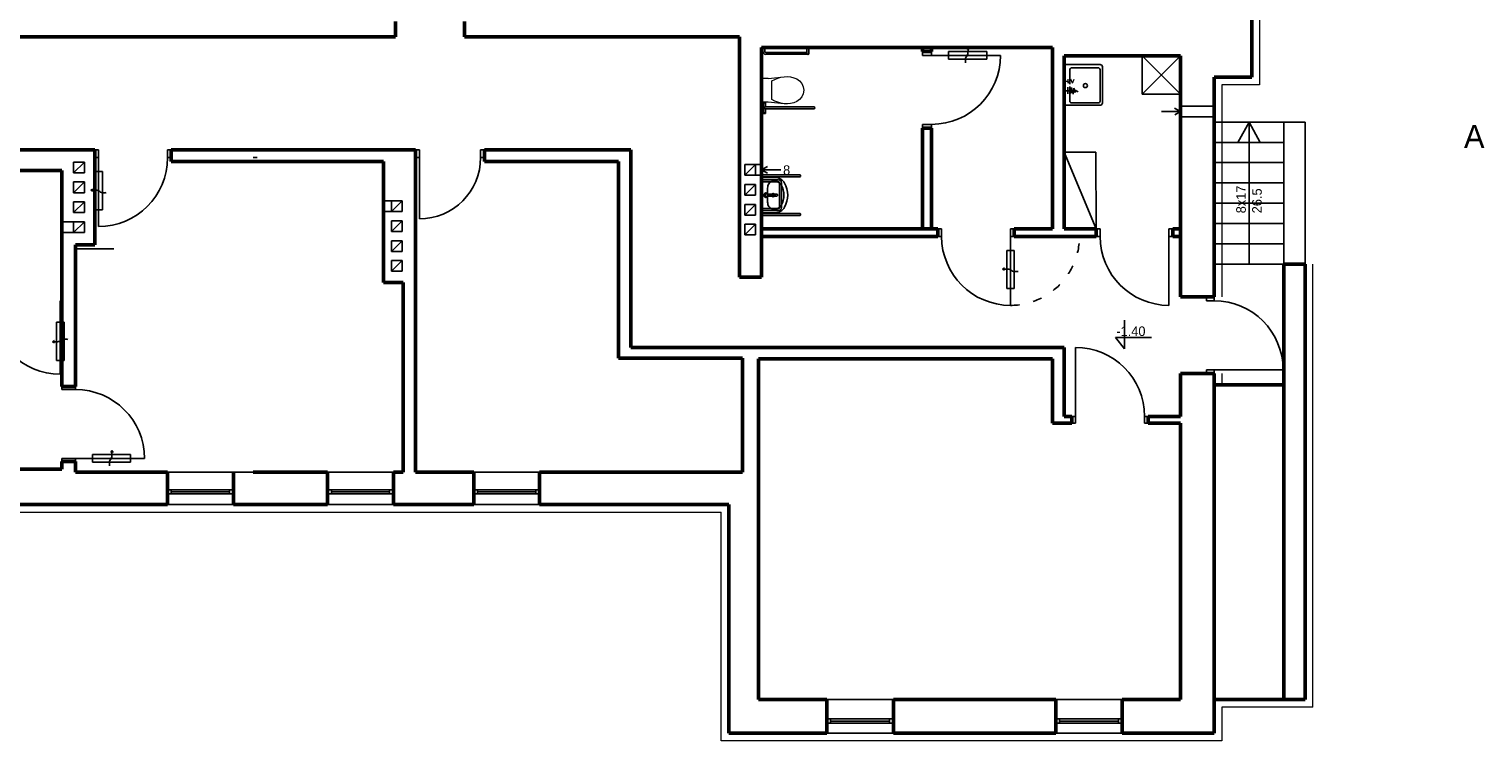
# Model space of a CAD drawing. Header units: millimetres. Extents: x 10990 to 23188, y -38075 to -27370.
# Tile 8 of 29: x 14418 to 16316, y -29584 to -28654. Entities that reach past the tile are written whole.
import ezdxf

# ---------------------------------------------------------------- set-up
doc = ezdxf.new("R2010")
doc.units = ezdxf.units.MM
doc.linetypes.add('ACAD_ISO03W100', pattern=[30, 12, -18])
for name, color, linetype in [('A-Instal-G', 7, 'Continuous'), ('A-KomentNotOdn-T', 3, 'Continuous'), ('Drzwi', 32, 'Continuous'), ('Opis drzwi', 42, 'Continuous'), ('Opis okno', 50, 'Continuous'), ('R_urządzenia', 7, 'Continuous'), ('Widokowa', 94, 'Continuous')]:
    doc.layers.add(name, color=color, linetype=linetype)
for name, color, linetype, lineweight in [('A12 - MEBLE', 6, 'Continuous', 15), ('A13 - ARMATURA', 6, 'Continuous', 15), ('Przekrojowa', 90, 'Continuous', 50), ('Przekrój', 180, 'Continuous', 50), ('SCIANY', 4, 'Continuous', 20)]:
    doc.layers.add(name, color=color, linetype=linetype, lineweight=lineweight)

# ---------------------------------------------------------------- blocks, each defined once
blk = doc.blocks.new('ewrerww')
at = {"layer": 'A13 - ARMATURA', "ltscale": 10}
for p, q in [((548425.3, -144489.9), (548416.3, -144489.9)), ((548416.3, -144520.8), (548416.3, -144489.9)), ((548425.3, -144489.9), (548416.3, -144489.9)), ((548416.3, -144520.8), (548416.3, -144489.9)), ((548446.3, -144487.6), (548425.3, -144489.9)), ((548446.3, -144487.6), (548425.3, -144489.9)), ((548433.9, -144491.1), (548430.2, -144493.2)), ((548433.9, -144491.1), (548430.2, -144493.2)), ((548430.2, -144493.2), (548430.2, -144517.4)), ((548430.2, -144493.2), (548430.2, -144517.4)), ((548437.9, -144489.5), (548433.9, -144491.1)), ((548437.9, -144489.5), (548433.9, -144491.1)), ((548442, -144488.3), (548437.9, -144489.5)), ((548442, -144488.3), (548437.9, -144489.5)), ((548446.3, -144487.6), (548442, -144488.3)), ((548446.3, -144487.6), (548442, -144488.3)), ((548450.5, -144487.4), (548446.3, -144487.6)), ((548450.5, -144487.4), (548446.3, -144487.6)), ((548454.7, -144487.9), (548450.5, -144487.4)), ((548454.7, -144487.9), (548450.5, -144487.4)), ((548458.7, -144488.9), (548454.7, -144487.9)), ((548458.7, -144488.9), (548454.7, -144487.9)), ((548462.6, -144490.5), (548458.7, -144488.9)), ((548462.6, -144490.5), (548458.7, -144488.9)), ((548466.4, -144493.1), (548462.6, -144490.5)), ((548466.4, -144493.1), (548462.6, -144490.5)), ((548469.3, -144496.6), (548466.4, -144493.1)), ((548469.3, -144496.6), (548466.4, -144493.1)), ((548466.4, -144517.5), (548469.3, -144514)), ((548466.4, -144517.5), (548469.3, -144514)), ((548471.2, -144500.8), (548469.3, -144496.6)), ((548471.2, -144500.8), (548469.3, -144496.6)), ((548469.3, -144514), (548471.2, -144509.8)), ((548469.3, -144514), (548471.2, -144509.8)), ((548471.8, -144505.3), (548471.2, -144500.8)), ((548471.8, -144505.3), (548471.2, -144500.8)), ((548471.2, -144509.8), (548471.8, -144505.3)), ((548471.2, -144509.8), (548471.8, -144505.3)), ((548425.3, -144520.8), (548416.3, -144520.8)), ((548425.3, -144520.8), (548416.3, -144520.8)), ((548425.3, -144520.8), (548446.3, -144523)), ((548425.3, -144520.8), (548446.3, -144523)), ((548430.2, -144517.4), (548433.9, -144519.5)), ((548430.2, -144517.4), (548433.9, -144519.5)), ((548433.9, -144519.5), (548437.9, -144521.1)), ((548433.9, -144519.5), (548437.9, -144521.1)), ((548437.9, -144521.1), (548442, -144522.3)), ((548437.9, -144521.1), (548442, -144522.3)), ((548442, -144522.3), (548446.3, -144523)), ((548442, -144522.3), (548446.3, -144523)), ((548446.3, -144523), (548450.5, -144523.2)), ((548446.3, -144523), (548450.5, -144523.2)), ((548450.5, -144523.2), (548454.7, -144522.7)), ((548450.5, -144523.2), (548454.7, -144522.7)), ((548454.7, -144522.7), (548458.7, -144521.7)), ((548454.7, -144522.7), (548458.7, -144521.7)), ((548458.7, -144521.7), (548462.6, -144520.1)), ((548458.7, -144521.7), (548462.6, -144520.1)), ((548462.6, -144520.1), (548466.4, -144517.5)), ((548462.6, -144520.1), (548466.4, -144517.5))]:
    blk.add_line(p, q, dxfattribs=at)
at = {"layer": 'A13 - ARMATURA'}
blk.add_lwpolyline([(548416.3, -144520.8), (548416.3, -144489.9), (548416.3, -144489.9), (548416.3, -144520.8)], close=True, dxfattribs=at)
blk = doc.blocks.new('Zcz')
at = {"color": 4, "linetype": 'Continuous'}
for p, q in [((0, 0), (0, -9)), ((-5, -5), (6, -5))]:
    blk.add_line(p, q, dxfattribs=at)
at = {"color": 1, "linetype": 'Continuous'}
for p, q in [((5, -11), (-6, -14)), ((-6, -14), (4, -15)), ((0, -9), (-4, -11)), ((-4, -11), (5, -11)), ((4, -15), (-3, -17)), ((-3, -17), (1, -18)), ((1, -18), (-2, -21)), ((-2, -21), (-1, -22))]:
    blk.add_line(p, q, dxfattribs=at)

msp = doc.modelspace()

# ---------------------------------------------------------------- linework, layer by layer
at = {"layer": 'A-Instal-G'}
for p, q in [((15375.8, -28678.4), (15375.8, -28683.4)), ((15378.3, -28678.4), (15378.3, -28683.4)), ((15433.3, -28684.6), (15379.6, -28684.6)), ((15434.6, -28687.1), (15379.7, -28687.1)), ((15433.3, -28678.4), (15433.3, -28685.9)), ((15435.8, -28678.4), (15435.8, -28685.9)), ((15769.3, -28703.5), (15769.3, -28750.7)), ((15816.3, -28700.5), (15772.3, -28700.5)), ((15776.8, -28707.2), (15776.8, -28726.3)), ((15813.8, -28704.7), (15779.3, -28704.7)), ((15816.3, -28748.2), (15816.3, -28707.2)), ((15819.3, -28750.7), (15819.3, -28703.5)), ((15776.8, -28729.1), (15776.8, -28748.2)), ((15374.3, -28749.5), (15379.3, -28749.5)), ((15374.3, -28750.5), (15379.3, -28750.5)), ((15374.3, -28763.5), (15379.3, -28763.5)), ((15374.3, -28764.5), (15379.3, -28764.5)), ((15376.8, -28750.5), (15376.8, -28763.5)), ((15379.3, -28749.5), (15379.3, -28755.7)), ((15442.5, -28755.7), (15379.3, -28755.7)), ((15442.5, -28758.2), (15379.3, -28758.2)), ((15379.3, -28758.2), (15379.3, -28764.5)), ((15772.3, -28753.7), (15816.3, -28753.7)), ((15779.3, -28750.7), (15813.8, -28750.7)), ((14710.3, -28822.1), (14715.3, -28822.1)), ((15375.3, -28894.1), (15375.3, -28848.1)), ((15375.3, -28848.1), (15392.1, -28848.1)), ((15375.6, -28844.6), (15401.5, -28844.6)), ((15375.6, -28847.1), (15424, -28847.1)), ((15375.6, -28851.1), (15396.5, -28851.1)), ((15375.6, -28853.6), (15396.5, -28853.6)), ((15382.1, -28862), (15382.2, -28860.4)), ((15382.2, -28860.4), (15382.5, -28858.9)), ((15382.5, -28858.9), (15382.9, -28857.5)), ((15382.9, -28857.5), (15383.6, -28856.3)), ((15383.6, -28856.3), (15384.4, -28855.2)), ((15384.4, -28855.2), (15385.4, -28854.3)), ((15385.4, -28854.3), (15386.4, -28853.6)), ((15386.4, -28853.6), (15387.6, -28853.2)), ((15387.6, -28853.2), (15388.7, -28853.1)), ((15388.7, -28853.1), (15392.1, -28853.1)), ((15397.8, -28854.8), (15397.8, -28887.3)), ((15400.3, -28854.8), (15400.3, -28887.3)), ((15401.5, -28844.6), (15424, -28844.6)), ((15377.5, -28870.5), (15377.4, -28871.1)), ((15377.4, -28871.1), (15377.5, -28871.6)), ((15377.6, -28870), (15377.5, -28870.5)), ((15377.5, -28871.6), (15377.6, -28872.2)), ((15377.9, -28869.5), (15377.6, -28870)), ((15377.6, -28872.2), (15377.8, -28872.7)), ((15377.8, -28872.7), (15378.2, -28873.2)), ((15378.2, -28869), (15377.9, -28869.5)), ((15378.6, -28868.6), (15378.2, -28869)), ((15378.2, -28873.2), (15378.6, -28873.6)), ((15378.5, -28870.1), (15378.3, -28870.5)), ((15378.3, -28870.5), (15378.3, -28870.9)), ((15378.3, -28870.9), (15378.3, -28871.3)), ((15378.3, -28871.3), (15378.3, -28871.7)), ((15378.3, -28871.7), (15378.5, -28872.1)), ((15378.7, -28869.7), (15378.5, -28870.1)), ((15378.5, -28872.1), (15378.7, -28872.4)), ((15379.1, -28868.3), (15378.6, -28868.6)), ((15378.6, -28873.6), (15379, -28873.9)), ((15379, -28869.4), (15378.7, -28869.7)), ((15378.8, -28870.4), (15378.7, -28870.7)), ((15378.7, -28870.7), (15378.7, -28871.1)), ((15378.7, -28871.1), (15378.7, -28871.4)), ((15378.7, -28871.4), (15378.8, -28871.8)), ((15378.7, -28872.4), (15378.9, -28872.8)), ((15378.9, -28870.1), (15378.8, -28870.4)), ((15378.9, -28870.8), (15378.8, -28871.1)), ((15378.8, -28871.1), (15378.9, -28871.4)), ((15378.8, -28871.8), (15378.9, -28872.1)), ((15379.1, -28869.8), (15378.9, -28870.1)), ((15379.1, -28870.3), (15378.9, -28870.5)), ((15378.9, -28870.5), (15378.9, -28870.8)), ((15378.9, -28871.4), (15378.9, -28871.6)), ((15378.9, -28871.6), (15379.1, -28871.9)), ((15378.9, -28872.1), (15379.1, -28872.4)), ((15378.9, -28872.8), (15379.2, -28873)), ((15379.3, -28869.1), (15379, -28869.4)), ((15379, -28873.9), (15379.5, -28874.1)), ((15379.6, -28868), (15379.1, -28868.3)), ((15379.4, -28869.5), (15379.1, -28869.8)), ((15379.2, -28870), (15379.1, -28870.3)), ((15379.1, -28871.9), (15379.2, -28872.1)), ((15379.1, -28872.4), (15379.4, -28872.7)), ((15379.4, -28869.8), (15379.2, -28870)), ((15379.2, -28872.1), (15379.4, -28872.3)), ((15379.2, -28873), (15379.6, -28873.3)), ((15379.6, -28868.9), (15379.3, -28869.1)), ((15379.7, -28869.3), (15379.4, -28869.5)), ((15379.7, -28869.7), (15379.4, -28869.8)), ((15379.4, -28872.3), (15379.7, -28872.5)), ((15379.4, -28872.7), (15379.7, -28872.9)), ((15379.5, -28874.1), (15380.1, -28874.3)), ((15380.1, -28867.9), (15379.6, -28868)), ((15380, -28868.8), (15379.6, -28868.9)), ((15379.6, -28873.3), (15380, -28873.4)), ((15380, -28869.2), (15379.7, -28869.3)), ((15379.9, -28869.5), (15379.7, -28869.7)), ((15379.7, -28872.5), (15379.9, -28872.6)), ((15379.7, -28872.9), (15380, -28873)), ((15380.2, -28869.5), (15379.9, -28869.5)), ((15379.9, -28872.6), (15380.2, -28872.7)), ((15380.4, -28868.7), (15380, -28868.8)), ((15380.3, -28869.1), (15380, -28869.2)), ((15380, -28873), (15380.3, -28873.1)), ((15380, -28873.4), (15380.4, -28873.5)), ((15380.7, -28867.8), (15380.1, -28867.9)), ((15380.1, -28874.3), (15380.6, -28874.4)), ((15380.5, -28869.4), (15380.2, -28869.5)), ((15380.2, -28872.7), (15380.5, -28872.7)), ((15380.7, -28869), (15380.3, -28869.1)), ((15380.3, -28873.1), (15380.7, -28873.1)), ((15380.9, -28868.7), (15380.4, -28868.7)), ((15380.4, -28873.5), (15380.8, -28873.5)), ((15380.8, -28869.5), (15380.5, -28869.4)), ((15380.5, -28872.7), (15380.8, -28872.7)), ((15380.6, -28874.4), (15381.2, -28874.3)), ((15381.2, -28867.9), (15380.7, -28867.8)), ((15381, -28869.1), (15380.7, -28869)), ((15380.7, -28873.1), (15381, -28873.1)), ((15381.1, -28869.5), (15380.8, -28869.5)), ((15380.8, -28872.7), (15381.1, -28872.6)), ((15380.8, -28873.5), (15381.2, -28873.5)), ((15381.3, -28868.7), (15380.9, -28868.7)), ((15381.4, -28869.2), (15381, -28869.1)), ((15381, -28873.1), (15381.4, -28873)), ((15381.3, -28869.7), (15381.1, -28869.5)), ((15381.1, -28872.6), (15381.3, -28872.5)), ((15381.8, -28868), (15381.2, -28867.9)), ((15381.2, -28873.5), (15381.6, -28873.3)), ((15381.2, -28874.3), (15381.7, -28874.2)), ((15381.7, -28868.9), (15381.3, -28868.7)), ((15381.6, -28869.8), (15381.3, -28869.7)), ((15381.3, -28872.5), (15381.6, -28872.3)), ((15381.7, -28869.3), (15381.4, -28869.2)), ((15381.4, -28873), (15381.7, -28872.9)), ((15381.8, -28870), (15381.6, -28869.8)), ((15381.6, -28872.3), (15381.8, -28872.1)), ((15381.6, -28873.3), (15382, -28873.1)), ((15382, -28869.1), (15381.7, -28868.9)), ((15382, -28869.5), (15381.7, -28869.3)), ((15381.7, -28872.9), (15382, -28872.7)), ((15381.7, -28874.2), (15382.1, -28874)), ((15382.1, -28868.1), (15381.8, -28868)), ((15381.9, -28870.3), (15381.8, -28870)), ((15381.8, -28872.1), (15381.9, -28871.9)), ((15382.1, -28870.5), (15381.9, -28870.3)), ((15381.9, -28871.9), (15382.1, -28871.6)), ((15382, -28862), (15382.1, -28862)), ((15382, -28880.2), (15382.1, -28880.2)), ((15382.1, -28880.2), (15382.1, -28862)), ((15382.1, -28869.9), (15393.9, -28869.9)), ((15382.1, -28870.8), (15385.9, -28870.8)), ((15382.1, -28871.4), (15385.9, -28871.4)), ((15382.1, -28872.3), (15393.9, -28872.3)), ((15382.2, -28881.7), (15382.1, -28880.2)), ((15385.9, -28870.5), (15388.6, -28870.5)), ((15385.9, -28871.7), (15385.9, -28870.5)), ((15388.6, -28871.7), (15385.9, -28871.7)), ((15386.1, -28870.5), (15386.1, -28869.9)), ((15386.1, -28871.7), (15386.1, -28872.3)), ((15387.6, -28872.2), (15387.7, -28872.5)), ((15388, -28869.5), (15387.7, -28869.7)), ((15387.7, -28872.5), (15388, -28872.7)), ((15388.3, -28869.3), (15388, -28869.5)), ((15388, -28872.7), (15388.3, -28872.9)), ((15388.6, -28869.2), (15388.3, -28869.3)), ((15388.3, -28872.9), (15388.6, -28873)), ((15388.9, -28869.1), (15388.6, -28869.2)), ((15388.6, -28873), (15388.9, -28873.1)), ((15389.3, -28869.1), (15388.9, -28869.1)), ((15388.9, -28873.1), (15389.3, -28873.1)), ((15389, -28870.4), (15389, -28869.6)), ((15389, -28871.8), (15389, -28872.6)), ((15389.2, -28868.5), (15389.2, -28869.9)), ((15389.2, -28872.2), (15389.2, -28873.6)), ((15389.6, -28869.1), (15389.3, -28869.1)), ((15389.3, -28873.1), (15389.6, -28873)), ((15389.9, -28869.2), (15389.6, -28869.1)), ((15389.6, -28873), (15389.9, -28872.9)), ((15390.1, -28869.3), (15389.8, -28869.6)), ((15390.2, -28869.4), (15389.9, -28869.2)), ((15389.9, -28872.9), (15390.2, -28872.8)), ((15390.5, -28869.6), (15390.2, -28869.4)), ((15390.2, -28872.8), (15390.5, -28872.6)), ((15390.7, -28869.8), (15390.5, -28869.6)), ((15390.5, -28872.6), (15390.7, -28872.3)), ((15391.2, -28870.4), (15391.2, -28871.8)), ((15394.1, -28869.9), (15393.9, -28869.9)), ((15393.9, -28872.3), (15394.1, -28872.3)), ((15394.3, -28870), (15394.1, -28869.9)), ((15394.1, -28872.3), (15394.3, -28872.2)), ((15394.3, -28870), (15394.5, -28870)), ((15394.5, -28870.1), (15394.3, -28870)), ((15394.3, -28872.2), (15394.5, -28872.1)), ((15394.3, -28872.2), (15394.5, -28872.2)), ((15394.7, -28870.1), (15394.5, -28870)), ((15394.7, -28870.2), (15394.5, -28870.1)), ((15394.5, -28872.1), (15394.7, -28872)), ((15394.5, -28872.2), (15394.7, -28872.1)), ((15394.9, -28870.2), (15394.7, -28870.1)), ((15394.8, -28870.3), (15394.7, -28870.2)), ((15394.7, -28872), (15394.8, -28871.9)), ((15394.7, -28872.1), (15394.9, -28872)), ((15394.9, -28870.5), (15394.8, -28870.3)), ((15394.8, -28871.9), (15394.9, -28871.7)), ((15395, -28870.4), (15394.9, -28870.2)), ((15395, -28870.7), (15394.9, -28870.5)), ((15394.9, -28871.7), (15395, -28871.5)), ((15394.9, -28872), (15395, -28871.9)), ((15395.1, -28870.5), (15395, -28870.4)), ((15395.1, -28870.9), (15395, -28870.7)), ((15395, -28871.5), (15395.1, -28871.3)), ((15395, -28871.9), (15395.1, -28871.7)), ((15395.2, -28870.7), (15395.1, -28870.5)), ((15395.1, -28871.1), (15395.1, -28870.9)), ((15395.1, -28871.3), (15395.1, -28871.1)), ((15395.1, -28871.7), (15395.2, -28871.5)), ((15395.3, -28870.9), (15395.2, -28870.7)), ((15395.2, -28871.5), (15395.3, -28871.3)), ((15395.3, -28871.1), (15395.3, -28870.9)), ((15395.3, -28871.3), (15395.3, -28871.1)), ((15375.3, -28894.1), (15392.1, -28894.1)), ((15375.6, -28888.6), (15396.5, -28888.6)), ((15375.6, -28891.1), (15396.5, -28891.1)), ((15375.6, -28895), (15424, -28895)), ((15375.6, -28897.5), (15401.5, -28897.5)), ((15382.5, -28883.2), (15382.2, -28881.7)), ((15382.9, -28884.6), (15382.5, -28883.2)), ((15383.6, -28885.9), (15382.9, -28884.6)), ((15384.4, -28887), (15383.6, -28885.9)), ((15385.4, -28887.9), (15384.4, -28887)), ((15386.4, -28888.6), (15385.4, -28887.9)), ((15387.6, -28889), (15386.4, -28888.6)), ((15388.7, -28889.1), (15387.6, -28889)), ((15388.7, -28889.1), (15392.1, -28889.1)), ((15401.5, -28897.5), (15424, -28897.5)), ((14528.3, -28941.1), (14478.3, -28941.1))]:
    msp.add_line(p, q, dxfattribs=at)
for points in [[(15379.8, -28678.4), (15374.3, -28678.4), (15374.3, -28678.1), (15379.8, -28678.1)], [(15437.3, -28678.4), (15431.8, -28678.4), (15431.8, -28678.1), (15437.3, -28678.1)], [(15373.8, -28764.5), (15374.3, -28764.5), (15374.3, -28749.5), (15373.8, -28749.5)], [(15375.6, -28848.7), (15375.6, -28843.1), (15375.3, -28843.1), (15375.3, -28848.7)], [(15375.6, -28855.1), (15375.6, -28849.6), (15375.3, -28849.6), (15375.3, -28855.1)], [(15375.6, -28892.6), (15375.6, -28887.1), (15375.3, -28887.1), (15375.3, -28892.6)], [(15375.6, -28893.5), (15375.6, -28899.1), (15375.3, -28899.1), (15375.3, -28893.5)]]:
    msp.add_lwpolyline(points, close=True, dxfattribs=at)
msp.add_circle((15797.1, -28728), 2.63, dxfattribs=at)
for centre, radius, start, end in [((15379.6, -28683.4), 3.75, 180, 270), ((15379.6, -28683.4), 1.25, 180, 270), ((15434.6, -28685.9), 1.25, 180, 0), ((15772.3, -28703.5), 3, 90, 180), ((15779.3, -28707.2), 2.5, 90, 180), ((15813.8, -28707.2), 2.5, 0, 90), ((15816.3, -28703.5), 3, 0, 90), ((15379.3, -28757), 1.25, 90, 270), ((15442.5, -28757), 1.25, 270, 90), ((15772.3, -28750.7), 3, 180, 270), ((15779.3, -28748.2), 2.5, 180, 270), ((15813.8, -28748.2), 2.5, 270, 0), ((15816.3, -28750.7), 3, 270, 0), ((15392.1, -28862), 13.9, 28.4746, 90), ((15392.1, -28862), 8.89, 28.4746, 90), ((15396.5, -28854.8), 3.75, 0, 90), ((15396.5, -28854.8), 1.25, 0, 90), ((15375.3, -28871.1), 28, 331.5254, 28.4746), ((15375.3, -28871.1), 33, 331.5254, 28.4746), ((15424, -28845.9), 1.25, 270, 90), ((15390.5, -28871.1), 1.75, 90, 270), ((15390.5, -28871.1), 1.75, 270, 90), ((15392.1, -28880.2), 8.89, 270, 331.5254), ((15392.1, -28880.2), 13.9, 270, 331.5254), ((15396.5, -28887.3), 1.25, 270, 0), ((15396.5, -28887.3), 3.75, 270, 0), ((15424, -28896.3), 1.25, 270, 90)]:
    msp.add_arc(centre, radius, start, end, dxfattribs=at)
at = {"layer": 'A-KomentNotOdn-T', "ltscale": 0.6}
for p, q in [((15618.2, -28683.6), (15618.2, -28693.6)), ((15668.2, -28683.6), (15618.2, -28683.6)), ((15643.8, -28678.4), (15642.3, -28681)), ((15643.8, -28678.4), (15645.3, -28681)), ((15668.2, -28693.6), (15668.2, -28683.6)), ((15871.3, -28689.1), (15871.3, -28739.1)), ((15921.3, -28739.1), (15871.3, -28689.1)), ((15871.3, -28739.1), (15921.3, -28689.1)), ((15618.2, -28693.6), (15668.2, -28693.6)), ((15871.3, -28739.1), (15921.3, -28739.1)), ((15921.3, -28754.8), (15965.3, -28754.8)), ((15921.3, -28768.8), (15965.3, -28768.8)), ((15810.9, -28815.1), (15769.3, -28815.1)), ((15769.3, -28815.1), (15811.3, -28915.1)), ((15811.3, -28915.1), (15810.9, -28815.1)), ((14513.3, -28840.2), (14503.3, -28840.2)), ((14503.3, -28840.2), (14503.3, -28890.2)), ((14513.3, -28890.2), (14513.3, -28840.2)), ((14640.3, -28827.1), (14700.3, -28827.1)), ((14760.3, -28827.1), (14820.3, -28827.1)), ((14820.3, -28827.1), (14880.3, -28827.1)), ((14880.3, -28827.1), (14880.3, -28877.1)), ((14498, -28864.6), (14500.6, -28863.1)), ((14498, -28864.6), (14500.6, -28866.1)), ((14508.3, -28890.2), (14503.3, -28890.2)), ((14503.3, -28890.2), (14513.3, -28890.2)), ((15704.3, -28943.2), (15694.3, -28943.2)), ((15694.3, -28943.2), (15694.3, -28993.2)), ((15704.3, -28993.2), (15704.3, -28943.2)), ((15689, -28967.6), (15691.6, -28966.1)), ((15689, -28967.6), (15691.6, -28969.1)), ((15699.3, -28993.2), (15694.3, -28993.2)), ((15694.3, -28993.2), (15704.3, -28993.2)), ((14463.3, -29037), (14453.3, -29037)), ((14453.3, -29037), (14453.3, -29087)), ((14458.3, -29037), (14463.3, -29037)), ((14463.3, -29087), (14463.3, -29037)), ((14906.3, -29042.6), (14906.3, -29092.6)), ((14906.3, -29042.6), (14906.3, -29092.6)), ((14448, -29062.6), (14450.6, -29061.1)), ((14448, -29062.6), (14450.6, -29064.1)), ((14453.3, -29087), (14463.3, -29087)), ((14500.2, -29215.1), (14500.2, -29210.1)), ((14500.2, -29210.1), (14500.2, -29220.1)), ((14550.2, -29210.1), (14500.2, -29210.1)), ((14500.2, -29220.1), (14550.2, -29220.1)), ((14525.8, -29204.9), (14524.3, -29207.5)), ((14525.8, -29204.9), (14527.3, -29207.5)), ((14550.2, -29220.1), (14550.2, -29210.1)), ((14636.3, -29233.1), (14546.3, -29233.1)), ((14726.3, -29233.1), (14636.3, -29233.1)), ((14786.3, -29233.1), (14726.3, -29233.1)), ((14786.3, -29233.1), (14726.3, -29233.1)), ((14846.3, -29233.1), (14786.3, -29233.1)), ((14846.3, -29233.1), (14786.3, -29233.1)), ((14906.3, -29233.1), (14846.3, -29233.1))]:
    msp.add_line(p, q, dxfattribs=at)
for points in [[(15640.6, -28698.4), (15640.4, -28695.8), (15641, -28691.3), (15642.8, -28688.8), (15643.8, -28683.6), (15643.8, -28678.4)], [(14518.1, -28867.8), (14515.5, -28868), (14511, -28867.4), (14508.5, -28865.6), (14503.3, -28864.6), (14498, -28864.6)], [(15709.1, -28970.8), (15706.5, -28971), (15702, -28970.4), (15699.5, -28968.6), (15694.3, -28967.6), (15689, -28967.6)], [(14468.1, -29059.5), (14465.5, -29059.3), (14461, -29059.9), (14458.5, -29061.6), (14453.3, -29062.6), (14448, -29062.6)], [(14522.6, -29224.9), (14522.4, -29222.3), (14523, -29217.8), (14524.8, -29215.3), (14525.8, -29210.1), (14525.8, -29204.9)]]:
    msp.add_spline(points, degree=3, dxfattribs=at)
at = {"layer": 'A12 - MEBLE', "linetype": 'Continuous'}
for p, q in [((14700.3, -28827.1), (14760.3, -28827.1)), ((14880.3, -28827.1), (14880.3, -28877.1)), ((14478.3, -29031.1), (14478.3, -28971.1)), ((14478.3, -29091.1), (14478.3, -29031.1)), ((14906.3, -29183.1), (14906.3, -29233.1)), ((14906.3, -29183.1), (14906.3, -29233.1)), ((14726.3, -29233.1), (14666.3, -29233.1)), ((14906.3, -29233.1), (14846.3, -29233.1))]:
    msp.add_line(p, q, dxfattribs=at)
at = {"layer": 'Drzwi'}
for p, q in [((15584.3, -28688.6), (15584.3, -28683.6)), ((15596.3, -28688.6), (15584.3, -28688.6)), ((15596.3, -28683.6), (15596.3, -28688.6)), ((15596.3, -28688.6), (15686.3, -28688.6)), ((15596.3, -28778.6), (15584.3, -28778.6)), ((15584.3, -28778.6), (15584.3, -28783.6)), ((15584.3, -28788.6), (15584.3, -28783.6)), ((15596.3, -28778.6), (15596.3, -28783.6)), ((15596.3, -28783.6), (15596.3, -28778.6)), ((16010.8, -28775.6), (15996.3, -28802.1)), ((16010.8, -28775.6), (16010.8, -28961.1)), ((16010.8, -28775.6), (16025.3, -28802.1)), ((16056.3, -28961.1), (16056.3, -28775.6)), ((16056.3, -28775.6), (16084.3, -28775.6)), ((16084.3, -28961.1), (16084.3, -28775.6)), ((14508.3, -28812.1), (14503.3, -28812.1)), ((14503.3, -28822.1), (14508.3, -28822.1)), ((14508.3, -28822.1), (14508.3, -28812.1)), ((14508.3, -28822.1), (14508.3, -28912.1)), ((14598.3, -28822.1), (14598.3, -28812.1)), ((14598.3, -28812.1), (14603.3, -28812.1)), ((14603.3, -28822.1), (14598.3, -28822.1)), ((14927.3, -28812.1), (14922.3, -28812.1)), ((14922.3, -28822.1), (14927.3, -28822.1)), ((14927.3, -28822.1), (14927.3, -28812.1)), ((14927.3, -28822.1), (14927.3, -28902.1)), ((15007.3, -28822.1), (15007.3, -28812.1)), ((15007.3, -28812.1), (15012.3, -28812.1)), ((15012.3, -28822.1), (15007.3, -28822.1)), ((15609.3, -28915.1), (15604.3, -28915.1)), ((15609.3, -28925.1), (15609.3, -28915.1)), ((15699.3, -28925.1), (15699.3, -28915.1)), ((15699.3, -28915.1), (15704.3, -28915.1)), ((15816.3, -28915.1), (15811.3, -28915.1)), ((15816.3, -28925.1), (15816.3, -28915.1)), ((15906.3, -28925.1), (15906.3, -28915.1)), ((15906.3, -28915.1), (15911.3, -28915.1)), ((15604.3, -28925.1), (15609.3, -28925.1)), ((15704.3, -28925.1), (15699.3, -28925.1)), ((15699.3, -28925.1), (15699.3, -29015.1)), ((15811.3, -28925.1), (15816.3, -28925.1)), ((15911.3, -28925.1), (15906.3, -28925.1)), ((15906.3, -28925.1), (15906.3, -29015.1)), ((14458.3, -29015.1), (14458.3, -29009.1)), ((14458.3, -29009.1), (14460.3, -29009.1)), ((15955.3, -29009.1), (15955.3, -29004.1)), ((15965.3, -29009.1), (15955.3, -29009.1)), ((15965.3, -29004.1), (15965.3, -29009.1)), ((14460.3, -29015.1), (14458.3, -29015.1)), ((14458.3, -29015.1), (14458.3, -29105.1)), ((15784.3, -29160.1), (15784.3, -29070.1)), ((15965.3, -29099.1), (15955.3, -29099.1)), ((15955.3, -29099.1), (15955.3, -29104.1)), ((15965.3, -29104.1), (15965.3, -29099.1)), ((15965.3, -29099.1), (16055.3, -29099.1)), ((14460.3, -29125.1), (14460.3, -29121.1)), ((14478.3, -29125.1), (14460.3, -29125.1)), ((14478.3, -29121.1), (14478.3, -29125.1)), ((15779.3, -29160.1), (15784.3, -29160.1)), ((15784.3, -29160.1), (15784.3, -29169.1)), ((15879.3, -29160.1), (15874.3, -29160.1)), ((15874.3, -29160.1), (15874.3, -29169.1)), ((15784.3, -29169.1), (15779.3, -29169.1)), ((15874.3, -29169.1), (15879.3, -29169.1)), ((14478.3, -29215.1), (14460.3, -29215.1)), ((14460.3, -29215.1), (14460.3, -29219.1)), ((14478.3, -29219.1), (14478.3, -29215.1)), ((14478.3, -29215.1), (14568.3, -29215.1))]:
    msp.add_line(p, q, dxfattribs=at)
for centre, radius, start, end in [((15596.3, -28688.6), 90, 270, 0), ((14508.3, -28822.1), 90, 270, 0), ((14927.3, -28822.1), 80, 270, 0), ((15699.3, -28925.1), 90, 180, 270), ((15906.3, -28925.1), 90, 180, 270), ((15965.3, -29099.1), 90, 0, 90), ((14458.3, -29015.1), 90, 180, 270), ((15784.3, -29160.1), 90, 0.0126, 89.9874), ((14478.3, -29215.1), 90, 0, 90)]:
    msp.add_arc(centre, radius, start, end, dxfattribs=at)
at = {"layer": 'Drzwi', "linetype": 'ACAD_ISO03W100'}
msp.add_arc((15699.3, -28925.1), 90, 270, 0, dxfattribs=at)
at = {"layer": 'Opis drzwi'}
for p, q in [((15921.3, -28761.6), (15896.3, -28761.6)), ((15921.3, -28761.6), (15913.7, -28757.3)), ((15921.3, -28761.6), (15913.8, -28766)), ((15374.3, -28838.1), (15381.8, -28833.7)), ((15374.3, -28838.1), (15381.8, -28842.4)), ((15374.3, -28838.1), (15399.3, -28838.1))]:
    msp.add_line(p, q, dxfattribs=at)
at = {"layer": 'Opis okno'}
for p, q in [((14684.3, -29256.1), (14598.3, -29256.1)), ((14603.3, -29256.1), (14603.3, -29261.1)), ((14679.3, -29258.6), (14603.3, -29258.6)), ((14679.3, -29261.1), (14679.3, -29256.1)), ((14893.3, -29256.1), (14807.3, -29256.1)), ((14893.3, -29256.1), (14807.3, -29256.1)), ((14812.3, -29256.1), (14812.3, -29261.1)), ((14888.3, -29258.6), (14812.3, -29258.6)), ((14888.3, -29258.6), (14812.3, -29258.6)), ((14888.3, -29261.1), (14888.3, -29256.1)), ((15084.3, -29256.1), (14998.3, -29256.1)), ((15084.3, -29256.1), (14998.3, -29256.1)), ((15003.3, -29256.1), (15003.3, -29261.1)), ((15079.3, -29258.6), (15003.3, -29258.6)), ((15079.3, -29258.6), (15003.3, -29258.6)), ((15079.3, -29261.1), (15079.3, -29256.1)), ((14598.3, -29261.1), (14684.3, -29261.1)), ((14807.3, -29261.1), (14893.3, -29261.1)), ((14807.3, -29261.1), (14893.3, -29261.1)), ((14998.3, -29261.1), (15084.3, -29261.1)), ((14998.3, -29261.1), (15084.3, -29261.1)), ((15546.3, -29555.1), (15459.3, -29555.1)), ((15546.3, -29561.1), (15459.3, -29561.1)), ((15464.3, -29555.1), (15464.3, -29561.1)), ((15464.3, -29558.1), (15541.3, -29558.1)), ((15541.3, -29555.1), (15541.3, -29561.1)), ((15845.3, -29555.1), (15758.3, -29555.1)), ((15845.3, -29561.1), (15758.3, -29561.1)), ((15763.3, -29555.1), (15763.3, -29561.1)), ((15763.3, -29558.1), (15840.3, -29558.1)), ((15840.3, -29555.1), (15840.3, -29561.1))]:
    msp.add_line(p, q, dxfattribs=at)
at = {"layer": 'Przekrojowa'}
for p, q in [((14460.3, -29121.1), (14478.3, -29121.1)), ((14460.3, -29219.1), (14460.3, -29229.1)), ((14460.3, -29219.1), (14478.3, -29219.1))]:
    msp.add_line(p, q, dxfattribs=at)
at = {"layer": 'Przekrój', "lineweight": 20}
for p, q in [((16024.3, -28573.1), (16024.3, -28727.1)), ((15975.3, -28727.1), (15975.3, -29004.1)), ((16024.3, -28727.1), (15975.3, -28727.1)), ((16094.3, -29540.1), (16094.3, -28961.1)), ((15975.3, -29104.1), (15975.3, -29119.1)), ((13561.3, -29285.1), (15321.3, -29285.1)), ((15321.3, -29584.1), (15321.3, -29285.1)), ((15975.3, -29540.1), (15975.3, -29584.1)), ((16094.3, -29540.1), (15975.3, -29540.1)), ((15975.3, -29584.1), (15321.3, -29584.1))]:
    msp.add_line(p, q, dxfattribs=at)
at = {"layer": 'Przekrój'}
for p, q in [((16014.3, -28583.1), (16014.3, -28717.1)), ((14896.3, -28664.1), (14896.3, -28644.1)), ((14986.3, -28644.1), (14986.3, -28664.1)), ((14365.3, -28664.1), (14896.3, -28664.1)), ((14986.3, -28664.1), (15345.3, -28664.1)), ((15345.3, -28978.1), (15345.3, -28664.1)), ((15345.3, -28698.1), (15345.3, -28664.1)), ((15374.3, -28915.1), (15374.3, -28678.1)), ((15374.3, -28678.1), (15643.3, -28678.1)), ((15374.3, -28978.1), (15374.3, -28678.1)), ((15584.3, -28683.6), (15584.3, -28678.1)), ((15596.3, -28683.6), (15584.3, -28683.6)), ((15596.3, -28683.6), (15596.3, -28678.1)), ((15754.3, -28678.1), (15643.3, -28678.1)), ((15754.3, -28689.1), (15754.3, -28678.1)), ((15754.3, -28689.1), (15754.3, -28915.1)), ((15769.3, -28844.1), (15769.3, -28689.1)), ((15769.3, -28689.1), (15921.3, -28689.1)), ((15769.3, -28915.1), (15769.3, -28689.1)), ((15921.3, -28689.1), (15921.3, -28857.1)), ((16014.3, -28717.1), (15965.3, -28717.1)), ((15965.3, -28717.1), (15965.3, -29004.1)), ((16014.3, -28717.1), (15965.3, -28717.1)), ((15965.3, -28717.1), (15965.3, -29004.1)), ((15584.3, -28783.6), (15584.3, -28915.1)), ((15596.3, -28783.6), (15584.3, -28783.6)), ((15596.3, -28783.6), (15596.3, -28915.1)), ((14365.3, -28812.1), (14503.3, -28812.1)), ((14503.3, -28812.1), (14503.3, -28839.1)), ((14603.3, -28812.1), (14922.3, -28812.1)), ((14603.3, -28827.1), (14603.3, -28812.1)), ((14800.3, -28812.1), (14922.3, -28812.1)), ((14922.3, -28812.1), (14922.3, -29233.1)), ((15012.3, -28812.1), (15203.3, -28812.1)), ((15012.3, -28812.1), (15012.3, -28827.1)), ((15203.3, -28812.1), (15203.3, -29070.1)), ((15754.3, -28915.1), (15754.3, -28816.1)), ((15769.3, -28844.1), (15769.3, -28816.1)), ((14460.3, -28839.1), (14302.3, -28839.1)), ((14460.3, -29121.1), (14460.3, -28839.1)), ((14503.3, -28829.1), (14503.3, -28936.1)), ((14603.3, -28827.1), (14880.3, -28827.1)), ((14800.3, -28827.1), (14880.3, -28827.1)), ((14880.3, -28827.1), (14880.3, -28985.1)), ((15012.3, -28827.1), (15187.3, -28827.1)), ((15187.3, -28827.1), (15187.3, -29084.1)), ((15921.3, -28857.1), (15921.3, -29004.1)), ((15604.3, -28915.1), (15374.3, -28915.1)), ((15604.3, -28915.1), (15604.3, -28925.1)), ((15754.3, -28915.1), (15704.3, -28915.1)), ((15704.3, -28915.1), (15704.3, -28925.1)), ((15769.3, -28915.1), (15811.3, -28915.1)), ((15811.3, -28915.1), (15811.3, -28925.1)), ((15911.3, -28915.1), (15921.3, -28915.1)), ((15911.3, -28915.1), (15911.3, -28925.1)), ((14503.3, -28936.1), (14478.3, -28936.1)), ((14478.3, -28936.1), (14478.3, -29121.1)), ((15604.3, -28925.1), (15374.3, -28925.1)), ((15769.3, -28925.1), (15704.3, -28925.1)), ((15769.3, -28925.1), (15811.3, -28925.1)), ((15911.3, -28925.1), (15921.3, -28925.1)), ((16056.3, -29530.1), (16056.3, -28961.1)), ((16056.3, -28961.1), (16084.3, -28961.1)), ((16056.3, -29530.1), (16056.3, -28961.1)), ((16056.3, -28961.1), (16084.3, -28961.1)), ((16084.3, -29530.1), (16084.3, -28961.1)), ((16084.3, -29530.1), (16084.3, -28961.1)), ((14880.3, -28985.1), (14906.3, -28985.1)), ((14906.3, -28985.1), (14906.3, -29233.1)), ((15345.3, -28978.1), (15374.3, -28978.1)), ((15921.3, -29004.1), (15965.3, -29004.1)), ((15965.3, -29004.1), (15952.3, -29004.1)), ((15965.3, -29004.1), (15952.3, -29004.1)), ((15203.3, -29070.1), (15379.3, -29070.1)), ((15379.3, -29070.1), (15769.3, -29070.1)), ((15769.3, -29070.1), (15769.3, -29160.1)), ((15187.3, -29084.1), (15349.3, -29084.1)), ((15349.3, -29084.1), (15349.3, -29233.1)), ((15370.3, -29530.1), (15370.3, -29085.1)), ((15370.3, -29085.1), (15754.3, -29085.1)), ((15754.3, -29085.1), (15754.3, -29169.1)), ((15921.3, -29104.1), (15965.3, -29104.1)), ((15921.3, -29104.1), (15921.3, -29160.1)), ((15965.3, -29104.1), (15965.3, -29119.1)), ((15965.3, -29104.1), (15965.3, -29119.1)), ((15965.3, -29119.1), (16056.3, -29119.1)), ((15965.3, -29119.1), (16056.3, -29119.1)), ((15965.3, -29119.1), (15965.3, -29574.1)), ((15779.3, -29160.1), (15769.3, -29160.1)), ((15779.3, -29169.1), (15779.3, -29160.1)), ((15879.3, -29160.1), (15921.3, -29160.1)), ((15879.3, -29160.1), (15879.3, -29169.1)), ((15754.3, -29169.1), (15779.3, -29169.1)), ((15879.3, -29169.1), (15921.3, -29169.1)), ((15921.3, -29530.1), (15921.3, -29169.1)), ((14478.3, -29219.1), (14478.3, -29233.1)), ((14378.3, -29229.1), (14460.3, -29229.1)), ((14460.3, -29229.1), (14457.3, -29229.1)), ((14478.3, -29233.1), (14598.3, -29233.1)), ((14598.3, -29233.1), (14598.3, -29275.1)), ((14684.3, -29233.1), (14684.3, -29275.1)), ((14710.3, -29233.1), (14807.3, -29233.1)), ((14807.3, -29233.1), (14807.3, -29275.1)), ((14906.3, -29233.1), (14893.3, -29233.1)), ((14893.3, -29233.1), (14893.3, -29275.1)), ((14922.3, -29233.1), (14998.3, -29233.1)), ((14998.3, -29233.1), (14998.3, -29275.1)), ((14998.3, -29233.1), (14998.3, -29275.1)), ((15084.3, -29233.1), (15084.3, -29275.1)), ((15084.3, -29233.1), (15349.3, -29233.1)), ((15084.3, -29233.1), (15084.3, -29275.1)), ((14598.3, -29275.1), (14378.3, -29275.1)), ((14807.3, -29275.1), (14684.3, -29275.1)), ((14998.3, -29275.1), (14893.3, -29275.1)), ((15331.3, -29275.1), (15084.3, -29275.1)), ((15331.3, -29574.1), (15331.3, -29275.1)), ((15459.3, -29530.1), (15370.3, -29530.1)), ((15459.3, -29530.1), (15459.3, -29574.1)), ((15758.3, -29530.1), (15546.3, -29530.1)), ((15546.3, -29574.1), (15546.3, -29530.1)), ((15758.3, -29530.1), (15758.3, -29574.1)), ((15921.3, -29530.1), (15845.3, -29530.1)), ((15845.3, -29574.1), (15845.3, -29530.1)), ((16084.3, -29530.1), (15965.3, -29530.1)), ((15965.3, -29530.1), (15965.3, -29574.1)), ((16084.3, -29530.1), (15965.3, -29530.1)), ((15459.3, -29574.1), (15331.3, -29574.1)), ((15758.3, -29574.1), (15546.3, -29574.1)), ((15965.3, -29574.1), (15845.3, -29574.1))]:
    msp.add_line(p, q, dxfattribs=at)
at = {"layer": 'SCIANY', "ltscale": 0.5}
for p, q in [((15770.2, -28722.2), (15775.2, -28722.2)), ((15774.6, -28724.7), (15774.6, -28719.7)), ((15775.2, -28722.2), (15776, -28724.7)), ((15776, -28724.7), (15778.1, -28719.7)), ((15780.3, -28724.7), (15778.1, -28719.7)), ((15780.3, -28724.7), (15782.4, -28719.7))]:
    msp.add_line(p, q, dxfattribs=at)
at = {"layer": 'Widokowa'}
for p, q in [((16056.3, -28775.6), (15965.3, -28775.6)), ((16056.3, -28802.1), (15965.3, -28802.1)), ((14475.7, -28827.9), (14489.7, -28827.9)), ((14475.7, -28841.9), (14475.7, -28827.9)), ((14475.7, -28841.9), (14489.7, -28827.9)), ((14489.7, -28841.9), (14475.7, -28841.9)), ((14489.7, -28827.9), (14489.7, -28841.9)), ((15352.4, -28831.1), (15366.4, -28831.1)), ((15352.4, -28845.1), (15352.4, -28831.1)), ((15352.4, -28845.1), (15366.4, -28831.1)), ((15366.4, -28831.1), (15366.4, -28845.1)), ((15366.4, -28831.1), (15374.3, -28831.1)), ((16056.3, -28828.6), (15965.3, -28828.6)), ((14475.7, -28853.9), (14489.7, -28853.9)), ((14475.7, -28867.9), (14475.7, -28853.9)), ((14475.7, -28867.9), (14489.7, -28853.9)), ((14489.7, -28853.9), (14489.7, -28867.9)), ((15366.4, -28845.1), (15352.4, -28845.1)), ((15352.4, -28857.1), (15366.4, -28857.1)), ((15352.4, -28871.1), (15352.4, -28857.1)), ((15352.4, -28871.1), (15366.4, -28857.1)), ((15366.4, -28845.1), (15374.3, -28845.1)), ((15366.4, -28857.1), (15366.4, -28871.1)), ((16056.3, -28855.1), (15965.3, -28855.1)), ((14489.7, -28867.9), (14475.7, -28867.9)), ((14475.7, -28879.9), (14489.7, -28879.9)), ((14475.7, -28893.9), (14475.7, -28879.9)), ((14475.7, -28893.9), (14489.7, -28879.9)), ((14489.7, -28879.9), (14489.7, -28893.9)), ((14891, -28878.6), (14880.3, -28878.6)), ((14891, -28878.6), (14905, -28878.6)), ((14891, -28892.6), (14891, -28878.6)), ((14891, -28892.6), (14905, -28878.6)), ((14905, -28878.6), (14905, -28892.6)), ((15366.4, -28871.1), (15352.4, -28871.1)), ((14489.7, -28893.9), (14475.7, -28893.9)), ((14891, -28892.6), (14880.3, -28892.6)), ((14905, -28892.6), (14891, -28892.6)), ((15352.4, -28883.1), (15366.4, -28883.1)), ((15352.4, -28897.1), (15352.4, -28883.1)), ((15352.4, -28897.1), (15366.4, -28883.1)), ((15366.4, -28897.1), (15352.4, -28897.1)), ((15366.4, -28883.1), (15366.4, -28897.1)), ((16056.3, -28881.6), (15965.3, -28881.6)), ((14475.7, -28905.9), (14460.3, -28905.9)), ((14475.7, -28905.9), (14489.7, -28905.9)), ((14475.7, -28919.9), (14475.7, -28905.9)), ((14475.7, -28919.9), (14489.7, -28905.9)), ((14489.7, -28905.9), (14489.7, -28919.9)), ((14891, -28904.6), (14905, -28904.6)), ((14891, -28918.6), (14891, -28904.6)), ((14891, -28918.6), (14905, -28904.6)), ((14905, -28904.6), (14905, -28918.6)), ((15352.4, -28909.1), (15366.4, -28909.1)), ((15352.4, -28923.1), (15352.4, -28909.1)), ((15352.4, -28923.1), (15366.4, -28909.1)), ((15366.4, -28909.1), (15366.4, -28923.1)), ((16056.3, -28908.1), (15965.3, -28908.1)), ((14475.7, -28919.9), (14460.3, -28919.9)), ((14489.7, -28919.9), (14475.7, -28919.9)), ((14905, -28918.6), (14891, -28918.6)), ((14891, -28930.6), (14905, -28930.6)), ((14891, -28944.6), (14891, -28930.6)), ((14891, -28944.6), (14905, -28930.6)), ((14905, -28930.6), (14905, -28944.6)), ((15366.4, -28923.1), (15352.4, -28923.1)), ((16056.3, -28934.6), (15965.3, -28934.6)), ((14905, -28944.6), (14891, -28944.6)), ((14891, -28956.6), (14905, -28956.6)), ((14891, -28970.6), (14891, -28956.6)), ((14891, -28970.6), (14905, -28956.6)), ((14905, -28970.6), (14891, -28970.6)), ((14905, -28956.6), (14905, -28970.6)), ((16056.3, -28961.1), (15965.3, -28961.1)), ((16056.3, -28961.1), (15965.3, -28961.1)), ((14460.3, -29009.1), (14458.3, -29009.1)), ((15848.3, -29071.8), (15848.3, -29034.6)), ((15836.4, -29057.2), (15883.5, -29057.2)), ((15836.4, -29057.2), (15848.3, -29071.8)), ((14598.3, -29233.1), (14684.3, -29233.1)), ((14807.3, -29233.1), (14893.3, -29233.1)), ((14998.3, -29233.1), (15084.3, -29233.1)), ((14598.3, -29275.1), (14684.3, -29275.1)), ((14807.3, -29275.1), (14893.3, -29275.1)), ((14998.3, -29275.1), (15084.3, -29275.1)), ((15459.3, -29530.1), (15546.3, -29530.1)), ((15758.3, -29530.1), (15845.3, -29530.1)), ((15459.3, -29574.1), (15546.3, -29574.1)), ((15758.3, -29574.1), (15845.3, -29574.1))]:
    msp.add_line(p, q, dxfattribs=at)

# ---------------------------------------------------------------- block references
at = {"layer": 'A-Instal-G', "xscale": -1, "rotation": 180.0000508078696}
msp.add_blockref('ewrerww', (-533042.4, -173239.8), dxfattribs=at)
at = {"layer": 'R_urządzenia', "ltscale": 50, "xscale": 0.7874015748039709, "yscale": 0.7874015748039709, "zscale": 0.7874015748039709, "rotation": 90.06428505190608}
msp.add_blockref('Zcz', (15770.2, -28734.6), dxfattribs=at)

# ---------------------------------------------------------------- texts
at = {"layer": 'A-KomentNotOdn-T', "ltscale": 0.6, "insert": (15402.3, -28832.1), "char_height": 12.5, "attachment_point": 1}
msp.add_mtext('8', dxfattribs=at)
at = {"layer": 'Drzwi', "attachment_point": 1}
for s, insert, char_height, width in [('A', (16291.6, -28779.4), 30, 168.654), ('-1.40', (15837.5, -29042.6), 12.5, 60.077)]:
    msp.add_mtext(s, dxfattribs=dict(at, insert=insert, char_height=char_height, width=width))
at = {"layer": 'Drzwi', "insert": (15994.1, -28894.8), "char_height": 12.5, "width": 60.077, "attachment_point": 1, "rotation": 90}
msp.add_mtext('8x17\\P26.5', dxfattribs=at)

doc.saveas('drawing.dxf')
